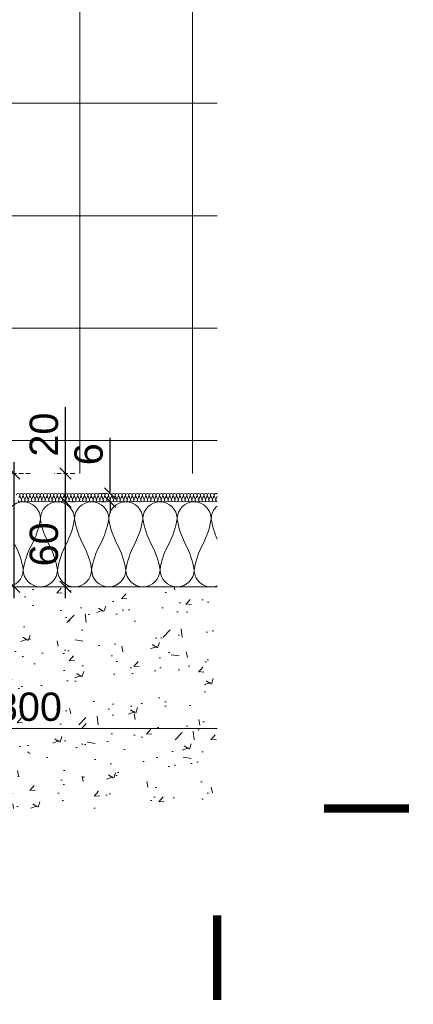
# Model space of a CAD drawing. Header units: millimetres. Extents: x 3652085 to 3778338, y -303702 to -273644.
# Tile 255 of 256: x 3690726 to 3691003, y -277807 to -277112. Entities that reach past the tile are written whole.
import ezdxf

# ---------------------------------------------------------------- set-up
doc = ezdxf.new("R2010")
doc.units = ezdxf.units.MM
doc.header["$PDMODE"] = 34
doc.linetypes.add('HIDDEN2', pattern=[4.7625, 3.175, -1.5875])
doc.layers.add('!!!! BALCONY', color=7, linetype='Continuous')
for name, color, linetype, lineweight in [('A-Detl-Thin', 150, 'Continuous', 18), ('DIM-03    (HAUSART)', 111, 'Continuous', 5), ('INSULATION (HAUSEART)', 31, 'Continuous', 15), ('SLAB    _HAUSART_', 8, 'Continuous', 9), ('SYMBOL-DETAIL    (HAUSART)', 2, 'Continuous', 5)]:
    doc.layers.add(name, color=color, linetype=linetype, lineweight=lineweight)
doc.styles.add('1-10 Eng HA', font='arial.ttf', dxfattribs={"height": 20})
doc.dimstyles.new('1-10 Eng HA', dxfattribs={"dimtxt": 20, "dimasz": 8, "dimexe": 8, "dimexo": 5, "dimgap": 5, "dimtad": 1, "dimdec": 0, "dimlfac": -1, "dimzin": 0, "dimdsep": 46, "dimtxsty": '1-10 Eng HA', "dimblk": 'OBLIQUE', "dimcen": 0.09, "dimdle": 8, "dimclrd": 256, "dimclre": 256, "dimclrt": 256, "dimadec": 0, "dimazin": 0, "dimtfac": 1, "dimtdec": 0, "dimtofl": 0, "dimtmove": 0, "dimatfit": 3, "dimldrblk": 'OBLIQUE', "dimfxl": 1, "dimtolj": 1, "dimtzin": 0, "dimlwe": 0, "dimarcsym": 0})

# ---------------------------------------------------------------- blocks, each defined once
blk = doc.blocks.new('_Oblique')
at = {"color": 0, "linetype": 'ByBlock', "lineweight": -2}
blk.add_line((-0.5, -0.5), (0.5, 0.5), dxfattribs=at)
blk = doc.blocks.new('*D398')
at = {"layer": 'Defpoints', "color": 0, "lineweight": 0, "transparency": 16777216}
for p in [(3690758.24, -277451.86), (3690769.69, -277451.86), (3690769.69, -277511.86)]:
    blk.add_point(p, dxfattribs=at)
at = {"layer": 'DIM-03    (HAUSART)', "lineweight": -2, "transparency": 16777216}
blk.add_line((3690758.24, -277519.86), (3690758.24, -277443.86), dxfattribs=at)
at = {"layer": 'DIM-03    (HAUSART)', "linetype": 'HIDDEN2', "lineweight": 0, "transparency": 16777216}
for p, q in [((3690764.69, -277451.86), (3690750.24, -277451.86)), ((3690764.69, -277511.86), (3690750.24, -277511.86))]:
    blk.add_line(p, q, dxfattribs=at)
at = {"layer": 'DIM-03    (HAUSART)', "lineweight": -2, "transparency": 16777216, "xscale": 8, "yscale": 8, "zscale": 8}
for p, rotation in [((3690758.24, -277451.86), 90), ((3690758.24, -277511.86), 270)]:
    blk.add_blockref('_Oblique', p, dxfattribs=dict(at, rotation=rotation))
at = {"layer": 'DIM-03    (HAUSART)', "lineweight": 0, "transparency": 16777216, "insert": (3690743.03, -277481.86), "char_height": 20, "attachment_point": 5, "rotation": 90, "style": '1-10 Eng HA'}
blk.add_mtext('\\A1;60', dxfattribs=at)
blk = doc.blocks.new('*D399')
at = {"layer": 'Defpoints', "color": 0, "lineweight": 0, "transparency": 16777216}
for p in [(3690721.87, -277431.86), (3690738.23, -277431.86), (3690738.23, -277511.86)]:
    blk.add_point(p, dxfattribs=at)
at = {"layer": 'DIM-03    (HAUSART)', "lineweight": -2, "transparency": 16777216}
blk.add_line((3690721.87, -277519.86), (3690721.87, -277423.86), dxfattribs=at)
at = {"layer": 'DIM-03    (HAUSART)', "linetype": 'HIDDEN2', "lineweight": 0, "transparency": 16777216}
for p, q in [((3690733.23, -277431.86), (3690713.87, -277431.86)), ((3690733.23, -277511.86), (3690713.87, -277511.86))]:
    blk.add_line(p, q, dxfattribs=at)
at = {"layer": 'DIM-03    (HAUSART)', "lineweight": -2, "transparency": 16777216, "xscale": 8, "yscale": 8, "zscale": 8}
for p, rotation in [((3690721.87, -277431.86), 90), ((3690721.87, -277511.86), 270)]:
    blk.add_blockref('_Oblique', p, dxfattribs=dict(at, rotation=rotation))
at = {"layer": 'DIM-03    (HAUSART)', "lineweight": 0, "transparency": 16777216, "insert": (3690706.66, -277471.86), "char_height": 20, "attachment_point": 5, "rotation": 90, "style": '1-10 Eng HA'}
blk.add_mtext('\\A1;80', dxfattribs=at)
blk = doc.blocks.new('*D400')
at = {"layer": 'Defpoints', "color": 0, "lineweight": 0, "transparency": 16777216}
for p in [(3690758.24, -277431.86), (3690769.69, -277431.86), (3690769.69, -277451.86)]:
    blk.add_point(p, dxfattribs=at)
at = {"layer": 'DIM-03    (HAUSART)', "lineweight": -2, "transparency": 16777216}
for p, q in [((3690758.24, -277431.86), (3690758.24, -277384.94)), ((3690758.24, -277459.86), (3690758.24, -277431.86))]:
    blk.add_line(p, q, dxfattribs=at)
at = {"layer": 'DIM-03    (HAUSART)', "linetype": 'HIDDEN2', "lineweight": 0, "transparency": 16777216}
for p, q in [((3690764.69, -277431.86), (3690750.24, -277431.86)), ((3690764.69, -277451.86), (3690750.24, -277451.86))]:
    blk.add_line(p, q, dxfattribs=at)
at = {"layer": 'DIM-03    (HAUSART)', "lineweight": -2, "transparency": 16777216, "xscale": 8, "yscale": 8, "zscale": 8}
for p, rotation in [((3690758.24, -277431.86), 90), ((3690758.24, -277451.86), 270)]:
    blk.add_blockref('_Oblique', p, dxfattribs=dict(at, rotation=rotation))
at = {"layer": 'DIM-03    (HAUSART)', "lineweight": 0, "transparency": 16777216, "insert": (3690743.03, -277404.4), "char_height": 20, "attachment_point": 5, "rotation": 90, "style": '1-10 Eng HA'}
blk.add_mtext('\\A1;20', dxfattribs=at)
blk = doc.blocks.new('*D438')
at = {"layer": 'Defpoints', "color": 0, "lineweight": 0, "transparency": 16777216}
for p in [(3690789.76, -277445.86), (3690792.03, -277445.86), (3690791.91, -277451.86)]:
    blk.add_point(p, dxfattribs=at)
at = {"layer": 'DIM-03    (HAUSART)', "lineweight": -2, "transparency": 16777216}
for p, q in [((3690789.76, -277445.86), (3690789.76, -277406.65)), ((3690789.76, -277451.86), (3690789.76, -277459.86))]:
    blk.add_line(p, q, dxfattribs=at)
at = {"layer": 'DIM-03    (HAUSART)', "linetype": 'HIDDEN2', "lineweight": 0, "transparency": 16777216}
for p, q in [((3690787.03, -277445.86), (3690781.76, -277445.86)), ((3690786.91, -277451.86), (3690781.76, -277451.86))]:
    blk.add_line(p, q, dxfattribs=at)
at = {"layer": 'DIM-03    (HAUSART)', "lineweight": -2, "transparency": 16777216, "xscale": 8, "yscale": 8, "zscale": 8}
for p, rotation in [((3690789.76, -277445.86), 270), ((3690789.76, -277451.86), 90)]:
    blk.add_blockref('_Oblique', p, dxfattribs=dict(at, rotation=rotation))
at = {"layer": 'DIM-03    (HAUSART)', "lineweight": 0, "transparency": 16777216, "insert": (3690774.54, -277418.26), "char_height": 20, "attachment_point": 5, "rotation": 90, "style": '1-10 Eng HA'}
blk.add_mtext('\\A1;6', dxfattribs=at)

msp = doc.modelspace()

# ---------------------------------------------------------------- hatches: boundary and pattern name
at = {"layer": '!!!! BALCONY', "linetype": 'Continuous', "lineweight": 13}
h = msp.add_hatch(dxfattribs=at)
h.set_pattern_fill('NET', color=252, scale=25, angle=360, style=0)
h.set_pattern_definition([(0, (-21362.315, 45806.32), (2e-14, 79.375), []), (90, (-21362.315, 45806.32), (-79.375, 2e-14), [])])
h.paths.add_polyline_path([(3690675.27, -275191.86), (3690675.27, -277431.86), (3690865.16, -277431.86), (3690865.16, -275191.86)])
at = {"layer": 'SLAB    _HAUSART_', "linetype": 'Continuous', "lineweight": 0}
h = msp.add_hatch(dxfattribs=at)
h.set_pattern_fill('AR-CONC', scale=0.25, style=0)
h.set_pattern_definition([(50, (13829190.79, -2412893.12), (45.54616725, -3.98477138), [4.7625, -52.3875]), (355, (13829190.79, -2412893.12), (-8.81085536, 47.7642113), [3.81, -41.91014604]), (100.4514447, (13829194.587, -2412893.45), (36.73531177, 43.77943798), [4.0475022, -44.52256115]), (46.1842, (13829190.79, -2412880.42), (67.76976022, -10.51058198), [7.14375, -78.58125]), (96.6355576, (13829196.44, -2412881.295), (59.3510335, 61.85653115), [6.0712558, -66.78390204]), (351.1841512, (13829190.79, -2412880.42), (59.3510335, 61.85653115), [5.71499177, -62.864933]), (21, (13829197.14, -2412883.594), (37.90359782, -25.56629955), [4.7625, -52.3875]), (326, (13829197.14, -2412883.594), (15.45050709, 46.04699153), [3.81, -41.91]), (71.451445, (13829200.3, -2412885.725), (53.35410482, 20.48069222), [4.0475022, -44.5224844]), (37.5, (13829190.792, -2412893.119), (0.772150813, 21.138759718), [0, -41.402, 0, -42.545, 0, -42.06875]), (7.5, (13829190.792, -2412893.12), (16.70491563, 25.045143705), [0, -24.257, 0, -40.4495, 0, -16.03375]), (327.5, (13829176.631, -2412893.119), (33.897648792, -1.432185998), [0, -15.875, 0, -49.53, 0, -65.7225]), (317.5, (13829170.28, -2412893.12), (37.03229535, 6.35662276), [0, -20.6375, 0, -32.893, 0, -46.6725])])
h.paths.add_polyline_path([(3690865.16, -277511.86), (3690475.29, -277511.86), (3690475.29, -277668.26), (3690865.16, -277668.26)])

# ---------------------------------------------------------------- linework, layer by layer
at = {"layer": 'A-Detl-Thin', "color": 0, "lineweight": 0, "elevation": -6533.61}
for points in [[(3690723.48, -277447.06, -1), (3690725.88, -277447.06, -0.084569), (3690725.28, -277448.86, 0.084569)], [(3690724.68, -277450.66, 1), (3690727.08, -277450.66, 0.084569), (3690726.48, -277448.86, -0.084569), (3690725.88, -277447.06, -1), (3690728.29, -277447.06, -0.084569), (3690727.69, -277448.86, 0.084569), (3690727.08, -277450.66, 1), (3690729.49, -277450.66, 0.084569), (3690728.89, -277448.86, -0.084569), (3690728.29, -277447.06, -1), (3690730.69, -277447.06, -0.084569), (3690730.09, -277448.86, 0.084569), (3690729.49, -277450.66, 1), (3690731.89, -277450.66, 0.084569), (3690731.29, -277448.86, -0.084569), (3690730.69, -277447.06, -1), (3690733.1, -277447.06, -0.084569), (3690732.49, -277448.86, 0.084569), (3690731.89, -277450.66, 1), (3690734.3, -277450.66, 0.084569), (3690733.7, -277448.86, -0.084569), (3690733.1, -277447.06, -1), (3690735.5, -277447.06, -0.084569), (3690734.9, -277448.86, 0.084569), (3690734.3, -277450.66, 1), (3690736.7, -277450.66, 0.084569), (3690736.1, -277448.86, -0.084569), (3690735.5, -277447.06, -1), (3690737.9, -277447.06, -0.084569), (3690737.3, -277448.86, 0.084569), (3690736.7, -277450.66, 1), (3690739.11, -277450.66, 0.084569), (3690738.51, -277448.86, -0.084569), (3690737.9, -277447.06, -1), (3690740.31, -277447.06, -0.084569), (3690739.71, -277448.86, 0.084569), (3690739.11, -277450.66, 1), (3690741.51, -277450.66, 0.084569), (3690740.91, -277448.86, -0.084569), (3690740.31, -277447.06, -1), (3690742.71, -277447.06, -0.084569), (3690742.11, -277448.86, 0.084569), (3690741.51, -277450.66, 1), (3690743.92, -277450.66, 0.084569), (3690743.32, -277448.86, -0.084569), (3690742.71, -277447.06, -1), (3690745.12, -277447.06, -0.084569), (3690744.52, -277448.86, 0.084569), (3690743.92, -277450.66, 1), (3690746.32, -277450.66, 0.084569), (3690745.72, -277448.86, -0.084569), (3690745.12, -277447.06, -1), (3690747.52, -277447.06, -0.084569), (3690746.92, -277448.86, 0.084569), (3690746.32, -277450.66, 1), (3690748.73, -277450.66, 0.084569), (3690748.12, -277448.86, -0.084569), (3690747.52, -277447.06, -1), (3690749.93, -277447.06, -0.084569), (3690749.33, -277448.86, 0.084569), (3690748.73, -277450.66, 1), (3690751.13, -277450.66, 0.084569), (3690750.53, -277448.86, -0.084569), (3690749.93, -277447.06, -1), (3690752.33, -277447.06, -0.084569), (3690751.73, -277448.86, 0.084569), (3690751.13, -277450.66, 1), (3690753.53, -277450.66, 0.084569), (3690752.93, -277448.86, -0.084569), (3690752.33, -277447.06, -1), (3690754.74, -277447.06, -0.084569), (3690754.14, -277448.86, 0.084569), (3690753.53, -277450.66, 1), (3690755.94, -277450.66, 0.084569), (3690755.34, -277448.86, -0.084569), (3690754.74, -277447.06, -1), (3690757.14, -277447.06, -0.084569), (3690756.54, -277448.86, 0.084569), (3690755.94, -277450.66, 1), (3690758.34, -277450.66, 0.084569), (3690757.74, -277448.86, -0.084569), (3690757.14, -277447.06, -1), (3690759.55, -277447.06, -0.084569), (3690758.94, -277448.86, 0.084569), (3690758.34, -277450.66, 1), (3690760.75, -277450.66, 0.084569), (3690760.15, -277448.86, -0.084569), (3690759.55, -277447.06, -1), (3690761.95, -277447.06, -0.084569), (3690761.35, -277448.86, 0.084569), (3690760.75, -277450.66, 1), (3690763.15, -277450.66, 0.084569), (3690762.55, -277448.86, -0.084569), (3690761.95, -277447.06, -1), (3690764.36, -277447.06, -0.084569), (3690763.75, -277448.86, 0.084569), (3690763.15, -277450.66, 1), (3690765.56, -277450.66, 0.084569), (3690764.96, -277448.86, -0.084569), (3690764.36, -277447.06, -1), (3690766.76, -277447.06, -0.084569), (3690766.16, -277448.86, 0.084569), (3690765.56, -277450.66, 1), (3690767.96, -277450.66, 0.084569), (3690767.36, -277448.86, -0.084569), (3690766.76, -277447.06, -1), (3690769.16, -277447.06, -0.084569), (3690768.56, -277448.86, 0.084569), (3690767.96, -277450.66, 1), (3690770.37, -277450.66, 0.084569), (3690769.77, -277448.86, -0.084569), (3690769.16, -277447.06, -1), (3690771.57, -277447.06, -0.084569), (3690770.97, -277448.86, 0.084569), (3690770.37, -277450.66, 1), (3690772.77, -277450.66, 0.084569), (3690772.17, -277448.86, -0.084569), (3690771.57, -277447.06, -1), (3690773.97, -277447.06, -0.084569), (3690773.37, -277448.86, 0.084569), (3690772.77, -277450.66, 1), (3690775.18, -277450.66, 0.084569), (3690774.57, -277448.86, -0.084569), (3690773.97, -277447.06, -1), (3690776.38, -277447.06, -0.084569), (3690775.78, -277448.86, 0.084569), (3690775.18, -277450.66, 1), (3690777.58, -277450.66, 0.084569), (3690776.98, -277448.86, -0.084569), (3690776.38, -277447.06, -1), (3690778.78, -277447.06, -0.084569), (3690778.18, -277448.86, 0.084569), (3690777.58, -277450.66, 1), (3690779.98, -277450.66, 0.084569), (3690779.38, -277448.86, -0.084569), (3690778.78, -277447.06, -1), (3690781.19, -277447.06, -0.084569), (3690780.59, -277448.86, 0.084569), (3690779.98, -277450.66, 1), (3690782.39, -277450.66, 0.084569), (3690781.79, -277448.86, -0.084569), (3690781.19, -277447.06, -1), (3690783.59, -277447.06, -0.084569), (3690782.99, -277448.86, 0.084569), (3690782.39, -277450.66, 1), (3690784.79, -277450.66, 0.084569), (3690784.19, -277448.86, -0.084569), (3690783.59, -277447.06, -1), (3690786, -277447.06, -0.084569), (3690785.4, -277448.86, 0.084569), (3690784.79, -277450.66, 1), (3690787.2, -277450.66, 0.084569), (3690786.6, -277448.86, -0.084569), (3690786, -277447.06, -1), (3690788.4, -277447.06, -0.084569), (3690787.8, -277448.86, 0.084569), (3690787.2, -277450.66, 1), (3690789.6, -277450.66, 0.084569), (3690789, -277448.86, -0.084569), (3690788.4, -277447.06, -1), (3690790.81, -277447.06, -0.084569), (3690790.2, -277448.86, 0.084569), (3690789.6, -277450.66, 1), (3690792.01, -277450.66, 0.084569), (3690791.41, -277448.86, -0.084569), (3690790.81, -277447.06, -1), (3690793.21, -277447.06, -0.084569), (3690792.61, -277448.86, 0.084569), (3690792.01, -277450.66, 1), (3690794.41, -277450.66, 0.084569), (3690793.81, -277448.86, -0.084569), (3690793.21, -277447.06, -1), (3690795.61, -277447.06, -0.084569), (3690795.01, -277448.86, 0.084569), (3690794.41, -277450.66, 1), (3690796.82, -277450.66, 0.084569), (3690796.22, -277448.86, -0.084569), (3690795.61, -277447.06, -1), (3690798.02, -277447.06, -0.084569), (3690797.42, -277448.86, 0.084569), (3690796.82, -277450.66, 1), (3690799.22, -277450.66, 0.084569), (3690798.62, -277448.86, -0.084569), (3690798.02, -277447.06, -1), (3690800.42, -277447.06, -0.084569), (3690799.82, -277448.86, 0.084569), (3690799.22, -277450.66, 1), (3690801.63, -277450.66, 0.084569), (3690801.02, -277448.86, -0.084569), (3690800.42, -277447.06, -1), (3690802.83, -277447.06, -0.084569), (3690802.23, -277448.86, 0.084569), (3690801.63, -277450.66, 1), (3690804.03, -277450.66, 0.084569), (3690803.43, -277448.86, -0.084569), (3690802.83, -277447.06, -1), (3690805.23, -277447.06, -0.084569), (3690804.63, -277448.86, 0.084569), (3690804.03, -277450.66, 1), (3690806.44, -277450.66, 0.084569), (3690805.83, -277448.86, -0.084569), (3690805.23, -277447.06, -1), (3690807.64, -277447.06, -0.084569), (3690807.04, -277448.86, 0.084569), (3690806.44, -277450.66, 1), (3690808.84, -277450.66, 0.084569), (3690808.24, -277448.86, -0.084569), (3690807.64, -277447.06, -1), (3690810.04, -277447.06, -0.084569), (3690809.44, -277448.86, 0.084569), (3690808.84, -277450.66, 1), (3690811.24, -277450.66, 0.084569), (3690810.64, -277448.86, -0.084569), (3690810.04, -277447.06, -1), (3690812.45, -277447.06, -0.084569), (3690811.85, -277448.86, 0.084569), (3690811.24, -277450.66, 1), (3690813.65, -277450.66, 0.084569), (3690813.05, -277448.86, -0.084569), (3690812.45, -277447.06, -1), (3690814.85, -277447.06, -0.084569), (3690814.25, -277448.86, 0.084569), (3690813.65, -277450.66, 1), (3690816.05, -277450.66, 0.084569), (3690815.45, -277448.86, -0.084569), (3690814.85, -277447.06, -1), (3690817.26, -277447.06, -0.084569), (3690816.65, -277448.86, 0.084569), (3690816.05, -277450.66, 1), (3690818.46, -277450.66, 0.084569), (3690817.86, -277448.86, -0.084569), (3690817.26, -277447.06, -1), (3690819.66, -277447.06, -0.084569), (3690819.06, -277448.86, 0.084569), (3690818.46, -277450.66, 1), (3690820.86, -277450.66, 0.084569), (3690820.26, -277448.86, -0.084569), (3690819.66, -277447.06, -1), (3690822.07, -277447.06, -0.084569), (3690821.46, -277448.86, 0.084569), (3690820.86, -277450.66, 1), (3690823.27, -277450.66, 0.084569), (3690822.67, -277448.86, -0.084569), (3690822.07, -277447.06, -1), (3690824.47, -277447.06, -0.084569), (3690823.87, -277448.86, 0.084569), (3690823.27, -277450.66, 1), (3690825.67, -277450.66, 0.084569), (3690825.07, -277448.86, -0.084569), (3690824.47, -277447.06, -1), (3690826.87, -277447.06, -0.084569), (3690826.27, -277448.86, 0.084569), (3690825.67, -277450.66, 1), (3690828.08, -277450.66, 0.084569), (3690827.48, -277448.86, -0.084569), (3690826.87, -277447.06, -1), (3690829.28, -277447.06, -0.084569), (3690828.68, -277448.86, 0.084569), (3690828.08, -277450.66, 1), (3690830.48, -277450.66, 0.084569), (3690829.88, -277448.86, -0.084569), (3690829.28, -277447.06, -1), (3690831.68, -277447.06, -0.084569), (3690831.08, -277448.86, 0.084569), (3690830.48, -277450.66, 1), (3690832.89, -277450.66, 0.084569), (3690832.28, -277448.86, -0.084569), (3690831.68, -277447.06, -1), (3690834.09, -277447.06, -0.084569), (3690833.49, -277448.86, 0.084569), (3690832.89, -277450.66, 1), (3690835.29, -277450.66, 0.084569), (3690834.69, -277448.86, -0.084569), (3690834.09, -277447.06, -1), (3690836.49, -277447.06, -0.084569), (3690835.89, -277448.86, 0.084569), (3690835.29, -277450.66, 1), (3690837.69, -277450.66, 0.084569), (3690837.09, -277448.86, -0.084569), (3690836.49, -277447.06, -1), (3690838.9, -277447.06, -0.084569), (3690838.3, -277448.86, 0.084569), (3690837.69, -277450.66, 1), (3690840.1, -277450.66, 0.084569), (3690839.5, -277448.86, -0.084569), (3690838.9, -277447.06, -1), (3690841.3, -277447.06, -0.084569), (3690840.7, -277448.86, 0.084569), (3690840.1, -277450.66, 1), (3690842.5, -277450.66, 0.084569), (3690841.9, -277448.86, -0.084569), (3690841.3, -277447.06, -1), (3690843.71, -277447.06, -0.084569), (3690843.11, -277448.86, 0.084569), (3690842.5, -277450.66, 1), (3690844.91, -277450.66, 0.084569), (3690844.31, -277448.86, -0.084569), (3690843.71, -277447.06, -1), (3690846.11, -277447.06, -0.084569), (3690845.51, -277448.86, 0.084569), (3690844.91, -277450.66, 1), (3690847.31, -277450.66, 0.084569), (3690846.71, -277448.86, -0.084569), (3690846.11, -277447.06, -1), (3690848.52, -277447.06, -0.084569), (3690847.91, -277448.86, 0.084569), (3690847.31, -277450.66, 1), (3690849.72, -277450.66, 0.084569), (3690849.12, -277448.86, -0.084569), (3690848.52, -277447.06, -1), (3690850.92, -277447.06, -0.084569), (3690850.32, -277448.86, 0.084569), (3690849.72, -277450.66, 1), (3690852.12, -277450.66, 0.084569), (3690851.52, -277448.86, -0.084569), (3690850.92, -277447.06, -1), (3690853.32, -277447.06, -0.084569), (3690852.72, -277448.86, 0.084569), (3690852.12, -277450.66, 1), (3690854.53, -277450.66, 0.084569), (3690853.93, -277448.86, -0.084569), (3690853.32, -277447.06, -1), (3690855.73, -277447.06, -0.084569), (3690855.13, -277448.86, 0.084569), (3690854.53, -277450.66, 1), (3690856.93, -277450.66, 0.084569), (3690856.33, -277448.86, -0.084569), (3690855.73, -277447.06, -1), (3690858.13, -277447.06, -0.084569), (3690857.53, -277448.86, 0.084569), (3690856.93, -277450.66, 1), (3690859.34, -277450.66, 0.084569), (3690858.73, -277448.86, -0.084569), (3690858.13, -277447.06, -1), (3690860.54, -277447.06, -0.084569), (3690859.94, -277448.86, 0.084569), (3690859.34, -277450.66, 1), (3690861.74, -277450.66, 0.084569), (3690861.14, -277448.86, -0.084569), (3690860.54, -277447.06, -1), (3690862.94, -277447.06, -0.084569), (3690862.34, -277448.86, 0.084569), (3690861.74, -277450.66, 1), (3690864.15, -277450.66, 0.084569), (3690863.54, -277448.86, -0.084569), (3690862.94, -277447.06, -0.752294), (3690865.16, -277446.42)], [(3690865.16, -277447.86, -0.047981), (3690864.75, -277448.86, 0.084569), (3690864.15, -277450.66, 0.369717), (3690865.16, -277451.84)]]:
    msp.add_lwpolyline(points, format="xyb", dxfattribs=at)
at = {"layer": 'DIM-03    (HAUSART)', "lineweight": 0}
msp.add_line((3690467.29, -277611.83, -6533.61), (3690865.16, -277611.83, -6533.61), dxfattribs=at)
at = {"layer": 'INSULATION (HAUSEART)', "elevation": -6533.61}
for points in [[(3690716.36, -277463.91, -1), (3690740.46, -277463.91, -0.084847), (3690734.44, -277481.86, 0.084847), (3690728.41, -277499.81, 1), (3690752.51, -277499.81, 0.084847), (3690746.49, -277481.86, -0.084847), (3690740.46, -277463.91, -1), (3690764.56, -277463.91, -0.084847), (3690758.54, -277481.86, 0.084847), (3690752.51, -277499.81, 1), (3690776.61, -277499.81, 0.084847), (3690770.59, -277481.86, -0.084847), (3690764.56, -277463.91, -1), (3690788.66, -277463.91, -0.084847), (3690782.63, -277481.86, 0.084847), (3690776.61, -277499.81, 1), (3690800.71, -277499.81, 0.084847), (3690794.68, -277481.86, -0.084847), (3690788.66, -277463.91, -1), (3690812.76, -277463.91, -0.084847), (3690806.73, -277481.86, 0.084847), (3690800.71, -277499.81, 1), (3690824.81, -277499.81, 0.084847), (3690818.78, -277481.86, -0.084847), (3690812.76, -277463.91, -1), (3690836.86, -277463.91, -0.084847), (3690830.83, -277481.86, 0.084847), (3690824.81, -277499.81, 1), (3690848.91, -277499.81, 0.084847), (3690842.88, -277481.86, -0.084847), (3690836.86, -277463.91, -1), (3690860.95, -277463.91, -0.084847), (3690854.93, -277481.86, 0.084847), (3690848.91, -277499.81, 0.523014), (3690865.16, -277511.1)], [(3690865.16, -277478.21, -0.066401), (3690860.95, -277463.96, -0.218954), (3690865.16, -277454.81)], [(3690704.31, -277499.81, 1), (3690728.41, -277499.81, 0.084847), (3690722.39, -277481.86, -0.084847)]]:
    msp.add_lwpolyline(points, format="xyb", dxfattribs=at)
at = {"layer": 'SLAB    _HAUSART_', "color": 7, "linetype": 'Continuous', "lineweight": 0, "elevation": -6533.61}
msp.add_lwpolyline([(3690865.16, -277511.86), (3690475.29, -277511.86), (3690475.29, -277658.7), (3690475.29, -277668.26)], dxfattribs=at)
at = {"layer": 'SYMBOL-DETAIL    (HAUSART)', "color": 171, "ltscale": 0.5, "elevation": -6533.61}
for points in [[(3690865.16, -274815.35, 6, 6, 0), (3690865.16, -274875.21, 0, 0, 0), (3690865.16, -276290.14, 0, 0, 0), (3690820.98, -276303.55, 0, 0, 0), (3690909.35, -276315.33, 0, 0, 0), (3690865.16, -276327.01, 0, 0, 0), (3690865.16, -277743.67, 6, 6, 0), (3690865.16, -277803.53, 0, 0, 0)], [(3691000.44, -277668.26, 6, 6, 0), (3690940.58, -277668.26, 0, 0, 0), (3690641.63, -277668.26, 0, 0, 0), (3690628.22, -277624.07, 0, 0, 0), (3690616.44, -277712.44, 0, 0, 0), (3690604.76, -277668.26, 0, 0, 0), (3690304.08, -277668.26, 6, 6, 0), (3690244.22, -277668.26, 0, 0, 0)]]:
    msp.add_lwpolyline(points, format="xyseb", dxfattribs=at)

# ---------------------------------------------------------------- texts
at = {"layer": 'DIM-03    (HAUSART)', "lineweight": 0, "insert": (3690732.36, -277596.62, -6533.61), "char_height": 20, "attachment_point": 5, "style": '1-10 Eng HA'}
msp.add_mtext('\\A1;800', dxfattribs=at)

# ---------------------------------------------------------------- dimensions: what is measured, and where the dimension line sits
at = {"layer": 'DIM-03    (HAUSART)', "lineweight": 0}
for base, p1, p2, picture, middle in [((3690758.24, -277431.86, -6533.61), (3690769.69, -277451.86, -6533.61), (3690769.69, -277431.86, -6533.61), '*D400', (3690743.03, -277404.4, -6533.61)), ((3690789.76, -277445.86, -6533.61), (3690791.91, -277451.86, -6533.61), (3690792.03, -277445.86, -6533.61), '*D438', (3690774.54, -277418.26, -6533.61)), ((3690721.87, -277431.86, -6533.61), (3690738.23, -277511.86, -6533.61), (3690738.23, -277431.86, -6533.61), '*D399', (3690706.66, -277471.86, -6533.61)), ((3690758.24, -277451.86, -6533.61), (3690769.69, -277511.86, -6533.61), (3690769.69, -277451.86, -6533.61), '*D398', (3690743.03, -277481.86, -6533.61))]:
    dim = msp.add_linear_dim(base=base, p1=p1, p2=p2, angle=90, dimstyle='1-10 Eng HA', dxfattribs=at)
    dim.commit()
    dim.dimension.update_dxf_attribs({"geometry": picture, "text_midpoint": middle})

doc.saveas('drawing.dxf')
